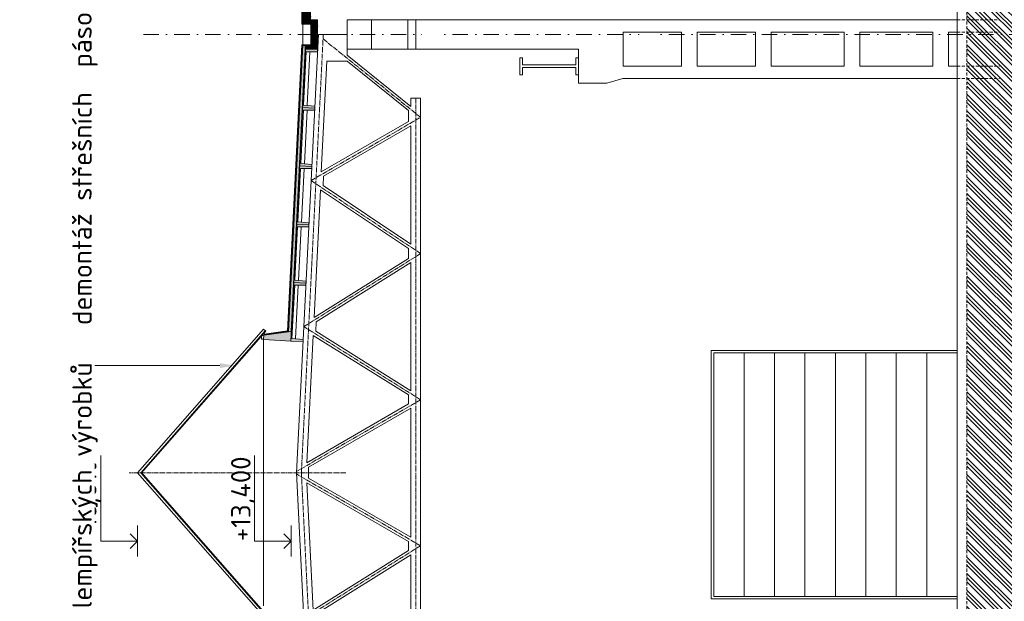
# Model space of a CAD drawing. Header units: millimetres. Extents: x -725694 to 4766210, y -2984614 to 2187451.
# Tile 99 of 256: x 232289 to 252514, y 69659 to 81605. Entities that reach past the tile are written whole.
import ezdxf
from ezdxf import colors
from ezdxf.entities.mleader import LeaderData, LeaderLine
from ezdxf.math import Vec2, Vec3

# ---------------------------------------------------------------- set-up
doc = ezdxf.new("R2010")
doc.units = ezdxf.units.MM
for name, pattern in [('AM_DIN_G_W050', [13.75, 9.75, -1.5, 1, -1.5]), ('CARKOVANA', [5, 3, -2]), ('CENTERX2', [101.6, 63.5, -12.7, 12.7, -12.7]), ('DASHDOT', [25.4, 12.7, -6.35, 0, -6.35]), ('HIDDEN', [9.525, 6.35, -3.175])]:
    doc.linetypes.add(name, pattern=pattern)
for name, color, linetype, lineweight in [('A99_N_sraf', 7, 'Continuous', 0), ('A99_N_txt-popis-50 @ 200', 7, 'Continuous', 9), ('A99_S_kce-demolice', 7, 'Continuous', 20), ('A99_S_kce-pohl', 7, 'Continuous', 5), ('A99_S_kce-rez-sil', 7, 'Continuous', 15), ('A99_S_kce-rez-ten', 7, 'Continuous', 9), ('A99_S_koty-200-vysk', 7, 'Continuous', 9), ('A99_S_osy', 7, 'CENTERX2', 5), ('A99_S_sraf @ 200', 7, 'Continuous', 9)]:
    doc.layers.add(name, color=color, linetype=linetype, lineweight=lineweight)
doc.styles.add('A99_popis', font='isocpeur.ttf')
pattern_1 = [(45, (14.142, 0), (-28.284271, 28.284271), []), (0, (59.21, 13.25), (28.2842712, 28.2842712), [5, -51.5685425]), (45, (64.21, 13.25), (-28.284271, 28.284271), [5, -35]), (90, (67.746, 16.784), (-28.2842712, 28.2842712), [5, -51.5685425]), (135, (67.746, 21.784), (-28.284271, -28.284271), [5, -35]), (0, (59.21, 25.32), (28.2842712, 28.2842712), [5, -51.5685425]), (45, (55.675, 21.784), (-28.284271, 28.284271), [5, -35]), (90, (55.675, 16.784), (-28.2842712, 28.2842712), [5, -51.5685425]), (135, (59.21, 13.25), (-28.284271, -28.284271), [5, -35]), (45, (72.317, 29.89), (-28.284271, 28.284271), [10, -30])]

msp = doc.modelspace()

# ---------------------------------------------------------------- hatches: boundary and pattern name
at = {"layer": 'A99_N_sraf', "linetype": 'Continuous', "lineweight": 0, "ltscale": 2, "transparency": 33554562}
h = msp.add_hatch(dxfattribs=at)
h.set_pattern_fill('BETON-LEHKY', color=256, scale=10, style=0)
h.set_pattern_definition(pattern_1)
h.paths.add_polyline_path([(238154.6, 81920), (238105.1, 81920), (238105.1, 81530), (238154.6, 81530)])
at = {"layer": 'A99_N_sraf', "lineweight": 0, "transparency": 33554687}
h = msp.add_hatch(dxfattribs=at)
h.set_pattern_fill('ZELEZOBETON', color=256, scale=10)
h.set_pattern_definition([(45, (0, 0), (-35.355339, 35.355339), []), (45, (14.14, 0), (-35.355339, 35.355339), []), (45, (42.426, 0), (-21.213203, 49.497475), [20, -10, 0, -10])])
h.paths.add_polyline_path([(238260, 81850), (238160, 81850), (238160, 81600), (238260, 81600)])
h = msp.add_hatch(dxfattribs=at)
h.set_pattern_fill('ZELEZOBETON', color=256, scale=10)
h.set_pattern_definition([(45, (-51175, -525700), (-35.355339, 35.355339), []), (45, (-51160.86, -525700), (-35.355339, 35.355339), []), (45, (-51132.574, -525700), (-21.2132034, 49.4974747), [20, -10, 0, -10])])
h.paths.add_polyline_path([(238410, 81300), (238375, 81300), (238375, 81520), (238160, 81530), (238160, 81600), (238410, 81600)])
h.paths.add_polyline_path([(238410, 81000), (238160, 81000), (238160, 81070), (238375, 81080), (238375, 81300), (238410, 81300)])
at = {"layer": 'A99_S_kce-demolice', "lineweight": 0}
h = msp.add_hatch(dxfattribs=at)
h.set_pattern_fill('BETON-LEHKY', color=256, scale=10, style=0)
h.set_pattern_definition(pattern_1)
h.paths.add_polyline_path([(238375, 81520), (238290.6, 81523.9), (238290, 81076), (238375, 81080)])
at = {"layer": 'A99_S_sraf @ 200', "linetype": 'Continuous', "lineweight": 0}
h = msp.add_hatch(dxfattribs=at)
h.set_pattern_fill('ZEM_PUVODNI', color=256, scale=0.3, angle=180)
h.set_pattern_definition([(315, (32580, -1017000), (169.70563, 169.70563), []), (315, (32580, -1017084.85), (169.70563, 169.70563), []), (315, (32580, -1017169.7), (169.70563, 169.70563), [])])
h.paths.add_polyline_path([(251745, -17545), (251745, -5025), (251745, -890), (252300, -890), (252300, -600), (251745, -600), (251745, 83825), (253870, 83825), (253870, -17545)])

# ---------------------------------------------------------------- linework, layer by layer
at = {"layer": 'A99_N_sraf', "linetype": 'Continuous', "lineweight": 0, "ltscale": 2, "transparency": 33554562}
for points in [[(238290, 81300), (238290, 81524), (238092.9, 81533.1)], [(238290, 81300), (238290, 81076), (238092.9, 81066.9)]]:
    msp.add_lwpolyline(points, dxfattribs=at)
at = {"layer": 'A99_S_kce-pohl', "lineweight": 5}
msp.add_line((240325, 79824.9), (240325, 79994.7), dxfattribs=at)
at = {"layer": 'A99_S_kce-pohl'}
for points in [[(246205, 81350), (246205, 80650), (247405, 80650), (247405, 81350)], [(247725, 81350), (247725, 80650), (249225, 80650), (249225, 81350)], [(249545, 81350), (249545, 80650), (251045, 80650), (251045, 81350)], [(251365, 81350), (251365, 80650), (251545, 80650), (251545, 81350)], [(251545, 74810), (246495, 74810), (246495, 69710), (251545, 69710)], [(251545, 74760), (246545, 74760), (246545, 69760), (251545, 69760)]]:
    msp.add_lwpolyline(points, close=True, dxfattribs=at)
at = {"layer": 'A99_S_kce-pohl', "lineweight": 5}
for points in [[(237975, 72300), (238425, 81300)], [(239015, 81300), (238425, 81300)], [(239015, 81300), (239015, 80877.6)], [(238484.2, 78478.6), (238597.7, 80750)], [(239014.1, 80750), (238597.7, 80750)], [(240275, 79736.8), (239014.1, 80750)], [(240325, 79824.9), (239015, 80877.6)], [(240275, 79513.3), (240275, 79736.8)], [(238484.2, 78478.6), (240275, 79513.3)], [(238529.8, 78389.5), (240325, 79426.7)], [(240325, 76993.4), (240325, 79426.7)], [(238529.8, 78389.5), (238520.1, 78196.7)], [(238334.8, 75490.1), (238465.9, 78112.7)], [(240275, 76906.6), (238465.9, 78112.7)], [(240325, 76993.4), (238520.1, 78196.7)], [(240275, 76702.7), (240275, 76906.6)], [(238334.8, 75490.1), (240275, 76702.7)], [(238380.3, 75400.6), (240325, 76616)], [(240325, 73984), (240325, 76616)], [(238370.6, 75205.5), (238380.3, 75400.6)], [(240275, 73897.3), (238316.3, 75121.5)], [(240325, 73984), (238370.6, 75205.5)], [(240275, 73713.2), (240275, 73897.3)], [(240275, 73713.2), (238185.5, 72505.1)], [(240325, 73626.6), (238225, 72412.5)], [(240325, 72300), (240325, 73626.6)], [(238225, 72300), (238225, 72412.5)], [(237975, 72300), (238425, 63300)], [(238225, 72300), (238225, 72187.5)], [(240325, 72300), (240325, 70973.4)], [(238185.5, 72094.9), (238316.3, 69478.5)], [(240275, 70886.8), (238185.5, 72094.9)], [(240325, 70973.4), (238225, 72187.5)], [(240275, 70886.8), (240275, 70702.7)], [(240275, 70702.7), (238316.3, 69478.5)], [(240325, 70616), (238370.6, 69394.5)], [(240325, 70616), (240325, 67984)]]:
    msp.add_lwpolyline(points, dxfattribs=at)
at = {"layer": 'A99_S_kce-pohl', "color": 253, "linetype": 'AM_DIN_G_W050', "lineweight": 0, "ltscale": 10}
for points in [[(238074.9, 72295), (238524.9, 81295)], [(238074.9, 72305), (238524.9, 63305)]]:
    msp.add_lwpolyline(points, dxfattribs=at)
at = {"layer": 'A99_S_kce-pohl', "linetype": 'CARKOVANA', "lineweight": 0, "ltscale": 15, "const_width": 5}
msp.add_lwpolyline([(238157.1, 80998), (237867.6, 75205.2)], dxfattribs=at)
at = {"layer": 'A99_S_kce-pohl', "lineweight": 0}
msp.add_lwpolyline([(238154.6, 80998.1), (237865.1, 75203.6)], dxfattribs=at)
at = {"layer": 'A99_S_kce-pohl'}
for points in [[(247170, 74760), (247170, 74760), (247170, 69760)], [(247795, 74760), (247795, 74760), (247795, 69760)], [(248420, 74760), (248420, 74760), (248420, 69760)], [(249045, 74760), (249045, 74760), (249045, 69760)], [(249670, 74760), (249670, 74760), (249670, 69760)], [(250295, 74760), (250295, 74760), (250295, 69760)], [(250920, 74760), (250920, 74760), (250920, 69760)]]:
    msp.add_lwpolyline(points, dxfattribs=at)
at = {"layer": 'A99_S_kce-rez-sil'}
for p, q in [((242565, 80825), (242565, 80475)), ((242565, 80825), (242615, 80825)), ((242615, 80825), (242615, 80675)), ((243765, 80825), (243715, 80825)), ((243715, 80825), (243715, 80675)), ((243765, 80825), (243765, 80475)), ((242615, 80675), (243715, 80675)), ((242615, 80625), (243715, 80625)), ((242615, 80475), (242615, 80625)), ((243715, 80475), (243715, 80625)), ((242565, 80475), (242615, 80475)), ((243765, 80475), (243715, 80475))]:
    msp.add_line(p, q, dxfattribs=at)
msp.add_lwpolyline([(239015, 81000), (239015, 81600), (239515, 81600), (239515, 81000)], close=True, dxfattribs=at)
at = {"layer": 'A99_S_kce-rez-sil', "color": 7, "linetype": 'HIDDEN', "lineweight": 5, "ltscale": 10}
for points in [[(251545, 81600), (252415, 81600)], [(251545, 81350), (252415, 81350)], [(251545, 80650), (252415, 80650)], [(251545, 80400), (252415, 80400)]]:
    msp.add_lwpolyline(points, dxfattribs=at)
at = {"layer": 'A99_S_kce-rez-ten', "linetype": 'HIDDEN', "lineweight": 5, "ltscale": 10}
msp.add_line((251745, -600), (251745, 83825), dxfattribs=at)
at = {"layer": 'A99_S_kce-rez-ten', "lineweight": 13}
msp.add_line((251545, 26730), (251545, 81850), dxfattribs=at)
at = {"layer": 'A99_S_kce-rez-ten', "lineweight": 0}
for points in [[(238085.1, 81513.5), (238085.1, 81936.5)], [(238105.1, 81532.6), (238105.1, 81917.4)], [(238154.6, 81920), (238154.6, 81530.3)], [(238160, 81600), (238160, 81850)], [(238260, 81600), (238260, 81850)], [(238270, 81300), (238270, 81504.9), (238083.9, 81513.5)], [(238290, 81300), (238290, 81524), (238084.8, 81533.5)], [(238159.6, 81602), (238159.6, 81530)], [(238270, 81300), (238270, 81095.1), (238083.9, 81086.5)], [(238290, 81300), (238290, 81076), (238084.8, 81066.5)], [(238154.6, 80998), (238154.6, 81069.7)], [(238159.6, 80998), (238159.6, 81070)]]:
    msp.add_lwpolyline(points, dxfattribs=at)
at = {"layer": 'A99_S_kce-rez-ten', "linetype": 'CARKOVANA', "lineweight": 0, "ltscale": 15}
for points, const_width in [([(238095.1, 81532.6), (238095.1, 81917.4)], 20), ([(238157.1, 81920), (238157.1, 81530.1)], 5), ([(238280, 81300), (238280, 81514.4), (238093.4, 81523.1)], 20), ([(238280, 81300), (238280, 81085.6), (238093.4, 81076.9)], 20), ([(238157.1, 80998), (238157.1, 81069.9)], 5)]:
    msp.add_lwpolyline(points, dxfattribs=dict(at, const_width=const_width))
at = {"layer": 'A99_S_kce-rez-ten', "lineweight": 9}
for points in [[(238260, 81850), (238260, 81600), (238410, 81600), (238407.3, 80945.4), (238177.1, 80946.9), (238122.2, 79848.3), (238351.4, 79826.8), (238349.4, 79786.9), (238349.4, 79786.9)], [(238289.5, 78588.4), (238291.5, 78628.3), (238062.3, 78649.8), (238117.2, 79748.4), (238347.4, 79746.9), (238349.4, 79786.9), (238349.4, 79786.9)], [(238289.5, 78588.4), (238287.5, 78548.4), (238057.3, 78549.9), (238002.4, 77451.3), (238231.6, 77429.8), (238229.6, 77389.9), (238229.6, 77389.9)], [(238169.8, 76191.4), (238171.8, 76231.3), (237942.6, 76252.8), (237997.4, 77351.4), (238227.6, 77349.9), (238229.6, 77389.9), (238229.6, 77389.9)], [(238169.8, 76191.4), (238167.8, 76151.4), (237937.6, 76152.9), (237882.7, 75054.3), (238111.9, 75032.8), (238109.9, 74992.9), (237860.2, 75005.3)]]:
    msp.add_lwpolyline(points, dxfattribs=at)
at = {"layer": 'A99_S_kce-rez-ten', "lineweight": 5}
for points in [[(238105, 81085), (238105, 81515)], [(238196.9, 79841.3), (238252.1, 80946.4)], [(238192.3, 79747.9), (238137, 78642.8)], [(238132.4, 78549.4), (238077.2, 77444.3)], [(238072.5, 77350.9), (238017.3, 76245.8)], [(238012.6, 76152.4), (237957.4, 75047.3)], [(238185.5, 72505.1), (238316.3, 75121.5)]]:
    msp.add_lwpolyline(points, dxfattribs=at)
at = {"layer": 'A99_S_kce-rez-ten', "lineweight": 0}
for points in [[(238160, 81000), (238410, 81000), (238410, 81600), (238160, 81600), (238160, 81530), (238375, 81520), (238375, 81080), (238160, 81070)], [(238349.4, 79786.9), (238099.7, 79799.4), (238039.8, 78600.9), (238289.5, 78588.4), (238291.5, 78628.3), (238062.3, 78649.8), (238117.2, 79748.4), (238347.4, 79746.9)], [(238289.5, 78588.4), (238039.8, 78600.9), (237980, 77402.4), (238229.6, 77389.9), (238231.6, 77429.8), (238002.4, 77451.3), (238057.3, 78549.9), (238287.5, 78548.4)], [(238229.6, 77389.9), (237980, 77402.4), (237920.1, 76203.8), (238169.8, 76191.4), (238171.8, 76231.3), (237942.6, 76252.8), (237997.4, 77351.4), (238227.6, 77349.9)], [(238169.8, 76191.4), (237920.1, 76203.8), (237860.2, 75005.3), (238109.9, 74992.9), (238111.9, 75032.8), (237882.7, 75054.3), (237937.6, 76152.9), (238167.8, 76151.4)]]:
    msp.add_lwpolyline(points, close=True, dxfattribs=at)
at = {"layer": 'A99_S_kce-rez-ten', "color": 1, "lineweight": 0}
msp.add_lwpolyline([(238160, 81600), (238160, 81530), (238160, 81530), (238375, 81520), (238375, 81300)], dxfattribs=at)
at = {"layer": 'A99_S_koty-200-vysk', "ltscale": 2}
for p, q in [((233957.4, 70895.3), (233957.4, 72651.8)), ((237114.2, 70895.3), (237114.2, 72651.8)), ((234706.4, 70578), (234706.4, 71212.5)), ((237863.2, 70578), (237863.2, 71212.5)), ((234706.4, 70895.3), (234556.4, 71044.8)), ((237863.2, 70895.3), (237713.3, 71044.8)), ((234706.4, 70895.3), (233957.4, 70895.3)), ((234706.4, 70895.3), (234556.4, 70745.7)), ((237863.2, 70895.3), (237114.2, 70895.3)), ((237863.2, 70895.3), (237713.3, 70745.7))]:
    msp.add_line(p, q, dxfattribs=at)
at = {"layer": 'A99_S_osy', "linetype": 'DASHDOT', "lineweight": 5, "ltscale": 25}
msp.add_line((254834.8, 81300), (234814.8, 81300), dxfattribs=at)

# ---------------------------------------------------------------- texts
at = {"layer": 'A99_S_koty-200-vysk', "ltscale": 2, "style": 'A99_popis'}
for s, p in [('+16,810 ', (233867.7, 70895)), ('+13,400', (237031.6, 70895))]:
    msp.add_text(s, height=400, rotation=90, dxfattribs=at).set_placement(p)

# ---------------------------------------------------------------- leaders
at = {"layer": 'A99_N_txt-popis-50 @ 200', "lineweight": 9}
ml = msp.add_multileader_mtext('Standard', dxfattribs=at)
ml.set_content('\\A1;{\\C256;výměna stávajících sekční vrat za nová}', color=1, style='A99_popis')
ml.set_leader_properties(color=256, linetype='ByLayer', lineweight=-1)
ml.build(insert=Vec2(0, 0))
ml.multileader.update_dxf_attribs({"dogleg_length": 200, "arrow_head_size": 300, "scale": 200})
ctx = ml.context
ctx.base_point, ctx.scale, ctx.char_height, ctx.arrow_head_size, ctx.landing_gap_size, ctx.plane_origin = Vec3(9095, 72885), 200, 400, 300, 1000, Vec3(8542.5, 64790)
notes = []
notes.append((ctx, [(0, (1, 1, 0), (8295, 72885), (1, 0), 800, [(0, [(5830, 72885)], 0, [])])]))
ctx.mtext.insert, ctx.mtext.width, ctx.mtext.flow_direction = Vec3(10095, 73145), 9865.703, 5
for ctx, leaders in notes:
    for number, flags, end, landing, length, lines in leaders:
        leader = LeaderData()
        leader.index, (leader.has_last_leader_line, leader.has_dogleg_vector, leader.attachment_direction) = number, flags
        leader.last_leader_point, leader.dogleg_vector, leader.dogleg_length = Vec3(end), Vec3(landing), length
        for number, points, colour, breaks in lines:
            line = LeaderLine()
            line.index, line.vertices, line.color, line.breaks = number, Vec3.list(points), colors.encode_raw_color(colour), breaks
            leader.lines.append(line)
        ctx.leaders.append(leader)

# ---------------------------------------------------------------- next in the draw order: leaders
ml = msp.add_multileader_mtext('Standard', dxfattribs=at)
ml.set_content('\\A1;{\\C256;demontáž střešních  panelů PUR + polykarbonát, tl.40mm, včetně klempířských výrobků}', color=1, style='A99_popis')
ml.set_leader_properties(color=256, linetype='ByLayer', lineweight=-1)
ml.build(insert=Vec2(0, 0))
ml.multileader.update_dxf_attribs({"dogleg_length": 1, "arrow_head_size": 300, "scale": 200})
ctx = ml.context
ctx.base_point, ctx.scale, ctx.char_height, ctx.arrow_head_size, ctx.landing_gap_size, ctx.plane_origin, ctx.plane_x_axis, ctx.plane_y_axis = Vec3(233630, 6914.7), 200, 400, 300, 250, Vec3(239436, 10074.7), Vec3(0, 1), Vec3(-1, 0)
notes = []
notes.append((ctx, [(0, (1, 1, 0), (233630, 6329.7), (0, 1), 585, [(0, [(237740, 6329.7)], 0, [])])]))
ctx.mtext.insert, ctx.mtext.text_direction, ctx.mtext.rotation, ctx.mtext.width, ctx.mtext.flow_direction = Vec3(233370, 7164.7), Vec3(0, 1), 1.5707963, 10901.433, 5
ctx.mtext.has_bg_fill, ctx.mtext.bg_color, ctx.mtext.bg_scale_factor, ctx.mtext.bg_transparency, ctx.mtext.use_window_bg_color = 1, -1073741824, 1, 0, 1
ml = msp.add_multileader_mtext('Standard', dxfattribs=at)
ml.set_content('\\A1;{\\C256;demontáž pásového prosvětlení z polykarbonátu}', color=1, style='A99_popis')
ml.set_leader_properties(color=256, linetype='ByLayer', lineweight=-1)
ml.build(insert=Vec2(0, 0))
ml.multileader.update_dxf_attribs({"dogleg_length": 1, "arrow_head_size": 300, "scale": 200})
ctx = ml.context
ctx.base_point, ctx.scale, ctx.char_height, ctx.arrow_head_size, ctx.landing_gap_size, ctx.plane_origin, ctx.plane_x_axis, ctx.plane_y_axis = Vec3(240815.8, -7752.7), 200, 400, 300, 250, Vec3(246621.8, -5400), Vec3(0, 1), Vec3(-1, 0)
notes.append((ctx, [(1, (1, 1, 0), (240815.8, -1987.7), (0, -1), 585, [(0, [(240830.8, -885)], 0, [])])]))
ctx.mtext.insert, ctx.mtext.text_direction, ctx.mtext.rotation, ctx.mtext.width, ctx.mtext.flow_direction = Vec3(240555.8, -7502.7), Vec3(0, 1), 1.5707963, 5217.251, 5
ctx.mtext.has_bg_fill, ctx.mtext.bg_color, ctx.mtext.bg_scale_factor, ctx.mtext.bg_transparency, ctx.mtext.use_window_bg_color = 1, -1073741824, 1, 0, 1
ml = msp.add_multileader_mtext('Standard', dxfattribs=at)
ml.set_content('\\A1;{\\C256;demontáž stěnových panelů PUR, tl.40mm, včetně klempířských výrobků}', color=1, style='A99_popis')
ml.set_leader_properties(color=256, linetype='ByLayer', lineweight=-1)
ml.build(insert=Vec2(0, 0))
ml.multileader.update_dxf_attribs({"dogleg_length": 1, "arrow_head_size": 300, "scale": 200})
ctx = ml.context
ctx.base_point, ctx.scale, ctx.char_height, ctx.arrow_head_size, ctx.landing_gap_size, ctx.plane_origin, ctx.plane_x_axis, ctx.plane_y_axis = Vec3(245275.8, -7756.6), 200, 400, 300, 250, Vec3(251081.8, -5400), Vec3(0, 1), Vec3(-1, 0)
notes.append((ctx, [(1, (1, 1, 0), (245275.8, -1631.6), (0, -1), 585, [(0, [(245290.8, -885)], 0, [])])]))
ctx.mtext.insert, ctx.mtext.text_direction, ctx.mtext.rotation, ctx.mtext.width, ctx.mtext.flow_direction = Vec3(245015.8, -7506.6), Vec3(0, 1), 1.5707963, 5217.251, 5
ctx.mtext.has_bg_fill, ctx.mtext.bg_color, ctx.mtext.bg_scale_factor, ctx.mtext.bg_transparency, ctx.mtext.use_window_bg_color = 1, -1073741824, 1, 0, 1
for ctx, leaders in notes:
    for number, flags, end, landing, length, lines in leaders:
        leader = LeaderData()
        leader.index, (leader.has_last_leader_line, leader.has_dogleg_vector, leader.attachment_direction) = number, flags
        leader.last_leader_point, leader.dogleg_vector, leader.dogleg_length = Vec3(end), Vec3(landing), length
        for number, points, colour, breaks in lines:
            line = LeaderLine()
            line.index, line.vertices, line.color, line.breaks = number, Vec3.list(points), colors.encode_raw_color(colour), breaks
            leader.lines.append(line)
        ctx.leaders.append(leader)

# ---------------------------------------------------------------- next in the draw order: hatches: boundary and pattern name
at = {"layer": 'A99_N_sraf', "lineweight": 0, "transparency": 33554687}
h = msp.add_hatch(dxfattribs=at)
h.set_pattern_fill('ZELEZOBETON', color=256, scale=10)
h.set_pattern_definition([(135, (241435, 17090), (-35.35534, -35.35534), []), (135, (241435, 17104.14), (-35.35534, -35.35534), []), (135, (241435, 17132.426), (-49.497475, -21.213203), [20, -10, 0, -10])])
h.paths.add_polyline_path([(238159.6, 80997.9), (238220.5, 80994.8), (238358.1, 80988), (238409.3, 80985.4), (238407.3, 80945.4), (238177.1, 80946.9), (238122.2, 79848.3), (238351.4, 79826.8), (238347.4, 79746.9), (238117.2, 79748.4), (238062.3, 78649.8), (238291.4, 78628.3), (238287.4, 78548.4), (238057.3, 78549.9), (238002.4, 77451.3), (238231.5, 77429.8), (238227.5, 77349.9), (237997.4, 77351.4), (237942.6, 76252.8), (238171.8, 76231.3), (238167.6, 76151.4), (237937.6, 76152.9), (237882.7, 75054.3), (238111.6, 75032.8), (238109.6, 74992.9), (237300.9, 75033.3), (237305.4, 75123.2), (237870.2, 75205.1)])
at = {"layer": 'A99_N_sraf', "linetype": 'Continuous', "lineweight": 0, "ltscale": 2, "transparency": 33554562}
h = msp.add_hatch(dxfattribs=at)
h.set_pattern_fill('BETON-LEHKY', color=256, scale=10)
h.set_pattern_definition([(137.86, (238148.888, 45615.76), (-26.83778, -29.660305), []), (92.86, (238133.407, 45660.11), (-29.660305, 26.837778), [5, -51.568542]), (137.86, (238133.157, 45665.104), (-26.83778, -29.660305), [5, -35]), (182.86, (238129.45, 45668.458), (-26.837778, -29.660305), [5, -51.568543]), (227.86, (238124.456, 45668.21), (29.660305, -26.83778), [5, -35]), (92.86, (238121.35, 45659.508), (-29.660305, 26.837778), [5, -51.568542]), (137.86, (238125.06, 45656.153), (-26.83778, -29.660305), [5, -35]), (182.86, (238130.052, 45656.402), (-26.837778, -29.660305), [5, -51.568543]), (227.86, (238133.407, 45660.11), (29.660305, -26.83778), [5, -35]), (137.86, (238116.13, 45672.37), (-26.83778, -29.660305), [10, -30])])
h.paths.add_polyline_path([(238103.6, 81080.8), (237810.8, 75218.1), (237865.7, 75215.3), (238158.6, 81078)])

# ---------------------------------------------------------------- next in the draw order: linework, layer by layer
at = {"layer": 'A99_S_kce-demolice', "lineweight": 9}
msp.add_lwpolyline([(237294.5, 75250.2), (237343.3, 75207.3)], dxfattribs=at)
msp.add_lwpolyline([(237304.7, 75112.6), (237300.5, 75042.8), (237255.6, 75045.4), (237259.7, 75115.3)], close=True, dxfattribs=at)
at = {"layer": 'A99_S_kce-pohl', "lineweight": 5}
msp.add_line((240325, 79994.7), (240525, 79994.7), dxfattribs=at)
at = {"layer": 'A99_S_kce-pohl'}
for points in [[(243765, 81000), (239015, 81000), (239015, 81600), (251545, 81600)], [(243765, 81000), (243765, 80300), (244350, 80300), (244680, 80400), (251545, 80400)]]:
    msp.add_lwpolyline(points, dxfattribs=at)
msp.add_lwpolyline([(244685, 81350), (244685, 80650), (245885, 80650), (245885, 81350)], close=True, dxfattribs=at)
at = {"layer": 'A99_S_kce-pohl', "color": 253, "linetype": 'AM_DIN_G_W050', "lineweight": 0, "ltscale": 10}
for points in [[(240525, 79600), (238520.7, 81210.7)], [(240425, 79994.7), (240425, 79994.7), (240425, 72300)], [(238125, 75300), (240525, 76800), (238275, 78300), (240525, 79600)], [(240525, 73800), (238125, 75300)], [(240525, 73800), (237976.3, 72326.4)], [(240525, 70800), (237976.3, 72273.6)], [(240425, 64605.3), (240425, 64605.3), (240425, 72300)], [(240525, 70800), (238125, 69300)]]:
    msp.add_lwpolyline(points, dxfattribs=at)
at = {"layer": 'A99_S_kce-pohl', "linetype": 'CARKOVANA', "lineweight": 0, "ltscale": 15, "const_width": 20}
msp.add_lwpolyline([(238093.7, 81081.3), (237800.1, 75204.3), (237310, 75133.8)], dxfattribs=at)
at = {"layer": 'A99_S_kce-pohl', "lineweight": 0}
for points in [[(238159.6, 80997.9), (237870.2, 75205.1), (237303.9, 75123)], [(238083.7, 81081.8), (237790.5, 75213.8), (237310, 75144)], [(238103.6, 81080.8), (237809.7, 75196.3), (237310, 75123.8)]]:
    msp.add_lwpolyline(points, dxfattribs=at)
at = {"layer": 'A99_S_kce-pohl', "lineweight": 5}
for points in [[(240525, 72300), (240525, 79994.7)], [(240525, 72300), (240525, 64605.3)]]:
    msp.add_lwpolyline(points, dxfattribs=at)
at = {"layer": 'A99_S_kce-rez-sil'}
msp.add_lwpolyline([(240265, 81600), (240265, 81000), (240425, 81000), (240425, 81600)], close=True, dxfattribs=at)
at = {"layer": 'A99_S_kce-rez-ten', "linetype": 'CARKOVANA', "lineweight": 0, "ltscale": 15, "const_width": 20}
msp.add_lwpolyline([(238093.7, 81081.3), (237800.1, 75204.3), (237310, 75133.8)], dxfattribs=at)
at = {"layer": 'A99_S_kce-rez-ten', "lineweight": 0}
for points in [[(238083.9, 81086.5), (237790.5, 75213.8), (237310, 75144)], [(238103.6, 81080.8), (237809.7, 75196.3), (237310, 75123.8)], [(237305.4, 75124.7), (237300, 75035)], [(237300, 75035), (237300, 69565)]]:
    msp.add_lwpolyline(points, dxfattribs=at)
at = {"layer": 'A99_S_kce-rez-ten', "lineweight": 9}
msp.add_lwpolyline([(237300.9, 75033.3), (237860.2, 75005.3)], dxfattribs=at)

# ---------------------------------------------------------------- next in the draw order: leaders
at = {"layer": 'A99_N_txt-popis-50 @ 200', "lineweight": 9}
ml = msp.add_multileader_mtext('Standard', dxfattribs=at)
ml.set_content('\\A1;{\\C256;demontáž střešních  pásových světlíků, včetně klempířských výrobků}', color=1, style='A99_popis')
ml.set_leader_properties(color=256, linetype='ByLayer', lineweight=-1)
ml.build(insert=Vec2(0, 0))
ml.multileader.update_dxf_attribs({"dogleg_length": 1, "arrow_head_size": 300, "scale": 200})
ctx = ml.context
ctx.base_point, ctx.scale, ctx.char_height, ctx.arrow_head_size, ctx.landing_gap_size, ctx.plane_origin, ctx.plane_x_axis, ctx.plane_y_axis = Vec3(233630, 39004.4), 200, 400, 300, 250, Vec3(239436, 42164.4), Vec3(0, 1), Vec3(-1, 0)
notes = []
notes.append((ctx, [(0, (1, 1, 0), (233630, 38419.4), (0, 1), 585, [(0, [(236703.6, 38419.4)], 0, [])])]))
ctx.mtext.insert, ctx.mtext.text_direction, ctx.mtext.rotation, ctx.mtext.width, ctx.mtext.flow_direction = Vec3(233370, 39254.4), Vec3(0, 1), 1.5707963, 5217.251, 5
ctx.mtext.has_bg_fill, ctx.mtext.bg_color, ctx.mtext.bg_scale_factor, ctx.mtext.bg_transparency, ctx.mtext.use_window_bg_color = 1, -1073741824, 1, 0, 1
for ctx, leaders in notes:
    for number, flags, end, landing, length, lines in leaders:
        leader = LeaderData()
        leader.index, (leader.has_last_leader_line, leader.has_dogleg_vector, leader.attachment_direction) = number, flags
        leader.last_leader_point, leader.dogleg_vector, leader.dogleg_length = Vec3(end), Vec3(landing), length
        for number, points, colour, breaks in lines:
            line = LeaderLine()
            line.index, line.vertices, line.color, line.breaks = number, Vec3.list(points), colors.encode_raw_color(colour), breaks
            leader.lines.append(line)
        ctx.leaders.append(leader)

# ---------------------------------------------------------------- next in the draw order: leaders
ml = msp.add_multileader_mtext('Standard', dxfattribs=at)
ml.set_content('\\A1;{\\C256;demontáž střešních  pásových světlíků, včetně klempířských výrobků}', color=1, style='A99_popis')
ml.set_leader_properties(color=256, linetype='ByLayer', lineweight=-1)
ml.build(insert=Vec2(0, 0))
ml.multileader.update_dxf_attribs({"dogleg_length": 1, "arrow_head_size": 300, "scale": 200})
ctx = ml.context
ctx.base_point, ctx.scale, ctx.char_height, ctx.arrow_head_size, ctx.landing_gap_size, ctx.plane_origin, ctx.plane_x_axis, ctx.plane_y_axis = Vec3(233630, 57084.4), 200, 400, 300, 250, Vec3(239436, 60244.4), Vec3(0, 1), Vec3(-1, 0)
notes = []
notes.append((ctx, [(0, (1, 1, 0), (233630, 56499.4), (0, 1), 585, [(0, [(236703.6, 56499.4)], 0, [])])]))
ctx.mtext.insert, ctx.mtext.text_direction, ctx.mtext.rotation, ctx.mtext.width, ctx.mtext.flow_direction = Vec3(233370, 57334.4), Vec3(0, 1), 1.5707963, 5217.251, 5
ctx.mtext.has_bg_fill, ctx.mtext.bg_color, ctx.mtext.bg_scale_factor, ctx.mtext.bg_transparency, ctx.mtext.use_window_bg_color = 1, -1073741824, 1, 0, 1
for ctx, leaders in notes:
    for number, flags, end, landing, length, lines in leaders:
        leader = LeaderData()
        leader.index, (leader.has_last_leader_line, leader.has_dogleg_vector, leader.attachment_direction) = number, flags
        leader.last_leader_point, leader.dogleg_vector, leader.dogleg_length = Vec3(end), Vec3(landing), length
        for number, points, colour, breaks in lines:
            line = LeaderLine()
            line.index, line.vertices, line.color, line.breaks = number, Vec3.list(points), colors.encode_raw_color(colour), breaks
            leader.lines.append(line)
        ctx.leaders.append(leader)

# ---------------------------------------------------------------- next in the draw order: linework, layer by layer
at = {"layer": 'A99_S_kce-demolice', "lineweight": 9}
for points in [[(237294.5, 69351.4), (234706.2, 72300.8)], [(237334, 69386), (234776.2, 72300.8)], [(237343.3, 69394.2), (234784.5, 72310.2)]]:
    msp.add_lwpolyline(points, dxfattribs=at)
at = {"layer": 'A99_S_kce-pohl', "color": 253, "linetype": 'AM_DIN_G_W050', "lineweight": 0, "ltscale": 10}
msp.add_lwpolyline([(238985.8, 72300.8), (234538.7, 72300.8)], dxfattribs=at)

# ---------------------------------------------------------------- next in the draw order: leaders
at = {"layer": 'A99_N_txt-popis-50 @ 200', "lineweight": 9}
ml = msp.add_multileader_mtext('Standard', dxfattribs=at)
ml.set_content('\\A1;{\\C256;demontáž střešních  pásových světlíků, včetně klempířských výrobků}', color=1, style='A99_popis')
ml.set_leader_properties(color=256, linetype='ByLayer', lineweight=-1)
ml.build(insert=Vec2(0, 0))
ml.multileader.update_dxf_attribs({"dogleg_length": 1, "arrow_head_size": 300, "scale": 200})
ctx = ml.context
ctx.base_point, ctx.scale, ctx.char_height, ctx.arrow_head_size, ctx.landing_gap_size, ctx.plane_origin, ctx.plane_x_axis, ctx.plane_y_axis = Vec3(233630, 75084.4), 200, 400, 300, 250, Vec3(239436, 78244.4), Vec3(0, 1), Vec3(-1, 0)
notes = []
notes.append((ctx, [(0, (1, 1, 0), (233630, 74499.4), (0, 1), 585, [(0, [(236703.6, 74499.4)], 0, [])])]))
ctx.mtext.insert, ctx.mtext.text_direction, ctx.mtext.rotation, ctx.mtext.width, ctx.mtext.flow_direction = Vec3(233370, 75334.4), Vec3(0, 1), 1.5707963, 5217.251, 5
ctx.mtext.has_bg_fill, ctx.mtext.bg_color, ctx.mtext.bg_scale_factor, ctx.mtext.bg_transparency, ctx.mtext.use_window_bg_color = 1, -1073741824, 1, 0, 1
for ctx, leaders in notes:
    for number, flags, end, landing, length, lines in leaders:
        leader = LeaderData()
        leader.index, (leader.has_last_leader_line, leader.has_dogleg_vector, leader.attachment_direction) = number, flags
        leader.last_leader_point, leader.dogleg_vector, leader.dogleg_length = Vec3(end), Vec3(landing), length
        for number, points, colour, breaks in lines:
            line = LeaderLine()
            line.index, line.vertices, line.color, line.breaks = number, Vec3.list(points), colors.encode_raw_color(colour), breaks
            leader.lines.append(line)
        ctx.leaders.append(leader)

# ---------------------------------------------------------------- next in the draw order: linework, layer by layer
at = {"layer": 'A99_S_kce-demolice', "lineweight": 9}
for points in [[(237294.5, 75250.2), (234706.2, 72300.8)], [(237334, 75215.5), (234776.2, 72300.8)], [(237343.3, 75207.3), (234784.5, 72291.4)]]:
    msp.add_lwpolyline(points, dxfattribs=at)

# ---------------------------------------------------------------- next in the draw order: leaders
at = {"layer": 'A99_N_txt-popis-50 @ 200', "lineweight": 9}
ml = msp.add_multileader_mtext('Standard', dxfattribs=at)
ml.set_content('\\A1;{\\C256;demontáž střešních  panelů PUR, tl.40mm, včetně klempířských výrobků}', color=1, style='A99_popis')
ml.set_leader_properties(color=256, linetype='ByLayer', lineweight=-1)
ml.build(insert=Vec2(0, 0))
ml.multileader.update_dxf_attribs({"dogleg_length": 1, "arrow_head_size": 300, "scale": 200})
ctx = ml.context
ctx.base_point, ctx.scale, ctx.char_height, ctx.arrow_head_size, ctx.landing_gap_size, ctx.plane_origin, ctx.plane_x_axis, ctx.plane_y_axis = Vec3(233630, 18617.8), 200, 400, 300, 250, Vec3(239436, 21777.8), Vec3(0, 1), Vec3(-1, 0)
notes = []
notes.append((ctx, [(1, (1, 1, 0), (233630, 24742.8), (0, -1), 585, [(0, [(238476.8, 24742.8)], 0, [])])]))
ctx.mtext.insert, ctx.mtext.text_direction, ctx.mtext.rotation, ctx.mtext.width, ctx.mtext.flow_direction = Vec3(233370, 18867.8), Vec3(0, 1), 1.5707963, 5217.251, 5
ctx.mtext.has_bg_fill, ctx.mtext.bg_color, ctx.mtext.bg_scale_factor, ctx.mtext.bg_transparency, ctx.mtext.use_window_bg_color = 1, -1073741824, 1, 0, 1
for ctx, leaders in notes:
    for number, flags, end, landing, length, lines in leaders:
        leader = LeaderData()
        leader.index, (leader.has_last_leader_line, leader.has_dogleg_vector, leader.attachment_direction) = number, flags
        leader.last_leader_point, leader.dogleg_vector, leader.dogleg_length = Vec3(end), Vec3(landing), length
        for number, points, colour, breaks in lines:
            line = LeaderLine()
            line.index, line.vertices, line.color, line.breaks = number, Vec3.list(points), colors.encode_raw_color(colour), breaks
            leader.lines.append(line)
        ctx.leaders.append(leader)

# ---------------------------------------------------------------- next in the draw order: leaders
ml = msp.add_multileader_mtext('Standard', dxfattribs=at)
ml.set_content('\\A1;{\\C256;demontáž FVE}', color=1, style='A99_popis')
ml.set_leader_properties(color=256, linetype='ByLayer', lineweight=-1)
ml.build(insert=Vec2(0, 0))
ml.multileader.update_dxf_attribs({"dogleg_length": 1, "arrow_head_size": 300, "scale": 200})
ctx = ml.context
ctx.base_point, ctx.scale, ctx.char_height, ctx.arrow_head_size, ctx.landing_gap_size, ctx.plane_origin, ctx.plane_x_axis, ctx.plane_y_axis = Vec3(233630, 2419.7), 200, 400, 300, 250, Vec3(239436, 5579.7), Vec3(0, 1), Vec3(-1, 0)
notes = []
notes.append((ctx, [(0, (1, 1, 0), (233630, 1834.7), (0, 1), 585, [(0, [(237740, 1834.7)], 0, [])])]))
ctx.mtext.insert, ctx.mtext.text_direction, ctx.mtext.rotation, ctx.mtext.width, ctx.mtext.flow_direction = Vec3(233429.8, 2669.7), Vec3(0, 1), 1.5707963, 3535.122, 5
ctx.mtext.has_bg_fill, ctx.mtext.bg_color, ctx.mtext.bg_scale_factor, ctx.mtext.bg_transparency, ctx.mtext.use_window_bg_color = 1, -1073741824, 1, 0, 1
for ctx, leaders in notes:
    for number, flags, end, landing, length, lines in leaders:
        leader = LeaderData()
        leader.index, (leader.has_last_leader_line, leader.has_dogleg_vector, leader.attachment_direction) = number, flags
        leader.last_leader_point, leader.dogleg_vector, leader.dogleg_length = Vec3(end), Vec3(landing), length
        for number, points, colour, breaks in lines:
            line = LeaderLine()
            line.index, line.vertices, line.color, line.breaks = number, Vec3.list(points), colors.encode_raw_color(colour), breaks
            leader.lines.append(line)
        ctx.leaders.append(leader)

doc.saveas('drawing.dxf')
